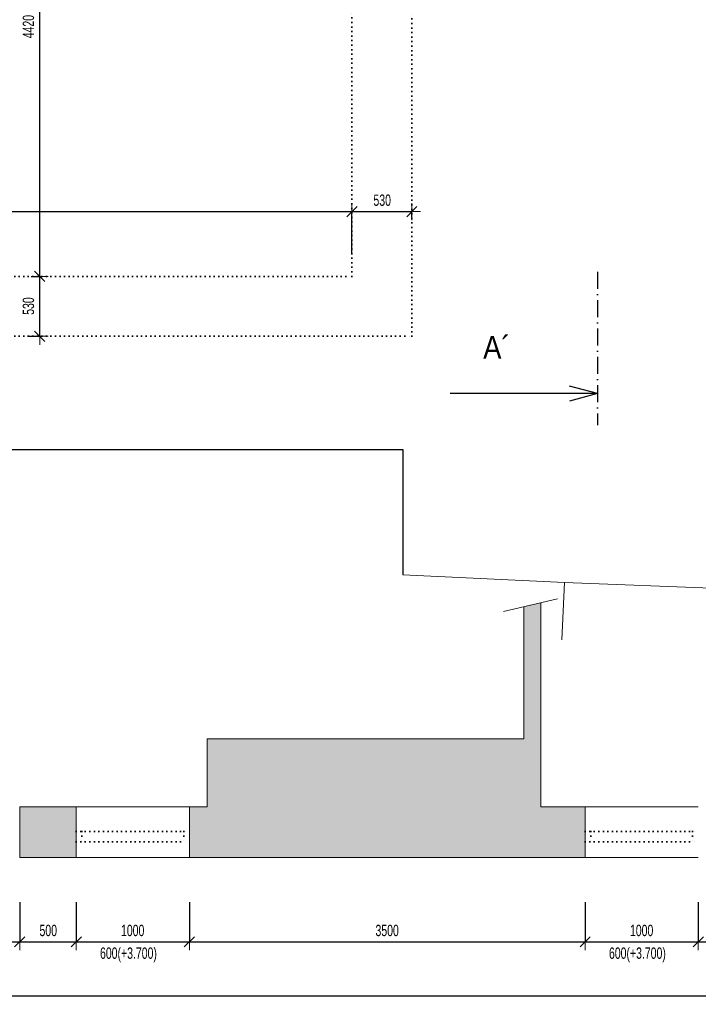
# Model space of a CAD drawing. Header units: millimetres. Extents: x -19215 to 25158, y -68454 to -42345.
# Tile 8 of 23: x -4165 to 1835, y -68454 to -59746. Entities that reach past the tile are written whole.
import ezdxf

# ---------------------------------------------------------------- set-up
doc = ezdxf.new("R2010")
doc.units = ezdxf.units.MM
doc.header["$PDMODE"] = 65
doc.linetypes.add('Cerchovana_1', pattern=[250, 150, -50, 0, -50])
doc.linetypes.add('Teckovana 0.5x_2', pattern=[40, 0, -40])
doc.layers.add('XR$1$1.NP - STÁVAJÍCÍ_1', color=7, linetype='Continuous', lineweight=25)
doc.layers.add('XR$2$1.NP - KOTY_1', color=7, linetype='Continuous', lineweight=25)
doc.styles.add('ARIAL', font='ARIAL.TTF')
doc.styles.add('ARIALNARROW', font='ARIALN.TTF')
doc.dimstyles.new('DIMSTYLE_3', dxfattribs={"dimtxt": 100, "dimasz": 150, "dimexe": 0, "dimexo": 0, "dimgap": 50, "dimtad": 2, "dimdec": 0, "dimrnd": 5, "dimdsep": 46, "dimtxsty": 'ARIALNARROW', "dimblk1": 'ALL_ML_STRICH', "dimblk2": 'ALL_ML_STRICH', "dimsah": 1, "dimcen": 0, "dimclrd": 96, "dimclre": 96, "dimclrt": 96, "dimadec": 0, "dimazin": 0, "dimtfac": 1, "dimtdec": 0, "dimtix": 1, "dimtmove": 2, "dimatfit": 3, "dimfxl": 0, "dimtzin": 0, "dimlwd": 0, "dimlwe": 13, "dimarcsym": 0})
doc.dimstyles.new('DIMSTYLE_9', dxfattribs={"dimtxt": 100, "dimasz": 150, "dimexe": 0, "dimexo": 0, "dimgap": 50, "dimtad": 2, "dimdec": 0, "dimrnd": 5, "dimzin": 12, "dimdsep": 46, "dimtxsty": 'ARIALNARROW', "dimblk1": 'ALL_ML_STRICH', "dimblk2": 'ALL_ML_STRICH', "dimsah": 1, "dimcen": 0, "dimclrd": 96, "dimclre": 96, "dimclrt": 96, "dimadec": 0, "dimazin": 0, "dimtfac": 1, "dimtdec": 0, "dimtix": 1, "dimtmove": 2, "dimatfit": 3, "dimfxl": 0, "dimtzin": 0, "dimlwd": 0, "dimlwe": 13, "dimarcsym": 0})

# ---------------------------------------------------------------- blocks, each defined once
blk = doc.blocks.new('ALL_ML_STRICH')
at = {"color": 0, "linetype": 'ByBlock', "lineweight": -2}
for p, q in [((-1, 0), (0.5, 0)), ((-0.3, -0.3), (0.3, 0.3)), ((0, -0.5), (0, 0.5))]:
    blk.add_line(p, q, dxfattribs=at)
blk = doc.blocks.new('*D18')
at = {"layer": 'DEFPOINTS', "color": 96, "linetype": 'Continuous', "lineweight": 13}
for p in [(-17937.8, -58429.8), (-17937.8, -59417.7), (-1227.8, -64073.2)]:
    blk.add_point(p, dxfattribs=at)
at = {"layer": 'XR$1$1.NP - STÁVAJÍCÍ_1', "color": 96, "linetype": 'Continuous', "lineweight": -2}
for p, q in [((-1227.8, -58710.4), (-1227.8, -59417.7)), ((-17937.8, -58914.4), (-17937.8, -59417.7)), ((-17937.8, -59417.7), (-1227.8, -59417.7))]:
    blk.add_line(p, q, dxfattribs=at)
at = {"layer": 'XR$1$1.NP - STÁVAJÍCÍ_1', "color": 96, "linetype": 'Continuous', "lineweight": 13, "xscale": 150, "yscale": 150, "zscale": 150, "rotation": 180}
blk.add_blockref('ALL_ML_STRICH', (-17937.8, -59417.7), dxfattribs=at)
at = {"layer": 'XR$1$1.NP - STÁVAJÍCÍ_1', "color": 96, "linetype": 'Continuous', "lineweight": 13, "xscale": 150, "yscale": 150, "zscale": 150}
blk.add_blockref('ALL_ML_STRICH', (-1227.8, -59417.7), dxfattribs=at)
at = {"layer": 'XR$1$1.NP - STÁVAJÍCÍ_1', "color": 96, "linetype": 'Continuous', "lineweight": 13, "insert": (-9587.5, -59317.7), "char_height": 100, "width": 405.714, "attachment_point": 5, "style": 'ARIALNARROW'}
blk.add_mtext('\\W0.81;\\A1;{16710}', dxfattribs=at)
blk = doc.blocks.new('*D46')
at = {"layer": 'DEFPOINTS', "color": 96, "linetype": 'Continuous', "lineweight": 13}
for p in [(-5165.3, -67156.7), (-4165.3, -67156.7), (-5165.3, -67901.9)]:
    blk.add_point(p, dxfattribs=at)
at = {"layer": 'XR$1$1.NP - STÁVAJÍCÍ_1', "color": 96, "linetype": 'Continuous', "lineweight": -2}
for p, q in [((-5165.3, -67550.7), (-5165.3, -67901.9)), ((-4165.3, -67550.7), (-4165.3, -67901.9)), ((-5165.3, -67901.9), (-4165.3, -67901.9))]:
    blk.add_line(p, q, dxfattribs=at)
at = {"layer": 'XR$1$1.NP - STÁVAJÍCÍ_1', "color": 96, "linetype": 'Continuous', "lineweight": 13, "xscale": 150, "yscale": 150, "zscale": 150, "rotation": 180}
blk.add_blockref('ALL_ML_STRICH', (-5165.3, -67901.9), dxfattribs=at)
at = {"layer": 'XR$1$1.NP - STÁVAJÍCÍ_1', "color": 96, "linetype": 'Continuous', "lineweight": 13, "xscale": 150, "yscale": 150, "zscale": 150}
blk.add_blockref('ALL_ML_STRICH', (-4165.3, -67901.9), dxfattribs=at)
at = {"layer": 'XR$1$1.NP - STÁVAJÍCÍ_1', "color": 96, "linetype": 'Continuous', "lineweight": 13, "insert": (-4666.4, -67801.9), "char_height": 100, "width": 324.571, "attachment_point": 5, "style": 'ARIALNARROW'}
blk.add_mtext('\\W0.81;\\A1;{1000}', dxfattribs=at)
at = {"layer": 'XR$1$1.NP - STÁVAJÍCÍ_1', "color": 96, "linetype": 'Continuous', "lineweight": 13, "insert": (-4955.2, -67951.9), "char_height": 100, "width": 5, "attachment_point": 1, "line_spacing_factor": 0.60241, "style": 'ARIALNARROW'}
blk.add_mtext('\\W0.81;600(+3.700)', dxfattribs=at)
blk = doc.blocks.new('*D47')
at = {"layer": 'DEFPOINTS', "color": 96, "linetype": 'Continuous', "lineweight": 13}
for p in [(-4165.3, -67156.7), (-3665.3, -67156.7), (-4165.3, -67901.9)]:
    blk.add_point(p, dxfattribs=at)
at = {"layer": 'XR$1$1.NP - STÁVAJÍCÍ_1', "color": 96, "linetype": 'Continuous', "lineweight": -2}
for p, q in [((-4165.3, -67550.7), (-4165.3, -67901.9)), ((-3665.3, -67550.7), (-3665.3, -67901.9)), ((-4165.3, -67901.9), (-3665.3, -67901.9))]:
    blk.add_line(p, q, dxfattribs=at)
at = {"layer": 'XR$1$1.NP - STÁVAJÍCÍ_1', "color": 96, "linetype": 'Continuous', "lineweight": 13, "xscale": 150, "yscale": 150, "zscale": 150, "rotation": 180}
blk.add_blockref('ALL_ML_STRICH', (-4165.3, -67901.9), dxfattribs=at)
at = {"layer": 'XR$1$1.NP - STÁVAJÍCÍ_1', "color": 96, "linetype": 'Continuous', "lineweight": 13, "xscale": 150, "yscale": 150, "zscale": 150}
blk.add_blockref('ALL_ML_STRICH', (-3665.3, -67901.9), dxfattribs=at)
at = {"layer": 'XR$1$1.NP - STÁVAJÍCÍ_1', "color": 96, "linetype": 'Continuous', "lineweight": 13, "insert": (-3912.8, -67801.9), "char_height": 100, "width": 243.429, "attachment_point": 5, "style": 'ARIALNARROW'}
blk.add_mtext('\\W0.81;\\A1;{500}', dxfattribs=at)
blk = doc.blocks.new('*D48')
at = {"layer": 'DEFPOINTS', "color": 96, "linetype": 'Continuous', "lineweight": 13}
for p in [(-3665.3, -67156.7), (-2665.3, -67156.7), (-3665.3, -67901.9)]:
    blk.add_point(p, dxfattribs=at)
at = {"layer": 'XR$1$1.NP - STÁVAJÍCÍ_1', "color": 96, "linetype": 'Continuous', "lineweight": -2}
for p, q in [((-3665.3, -67550.7), (-3665.3, -67901.9)), ((-2665.3, -67550.7), (-2665.3, -67901.9)), ((-3665.3, -67901.9), (-2665.3, -67901.9))]:
    blk.add_line(p, q, dxfattribs=at)
at = {"layer": 'XR$1$1.NP - STÁVAJÍCÍ_1', "color": 96, "linetype": 'Continuous', "lineweight": 13, "xscale": 150, "yscale": 150, "zscale": 150, "rotation": 180}
blk.add_blockref('ALL_ML_STRICH', (-3665.3, -67901.9), dxfattribs=at)
at = {"layer": 'XR$1$1.NP - STÁVAJÍCÍ_1', "color": 96, "linetype": 'Continuous', "lineweight": 13, "xscale": 150, "yscale": 150, "zscale": 150}
blk.add_blockref('ALL_ML_STRICH', (-2665.3, -67901.9), dxfattribs=at)
at = {"layer": 'XR$1$1.NP - STÁVAJÍCÍ_1', "color": 96, "linetype": 'Continuous', "lineweight": 13, "insert": (-3166.4, -67801.9), "char_height": 100, "width": 324.571, "attachment_point": 5, "style": 'ARIALNARROW'}
blk.add_mtext('\\W0.81;\\A1;{1000}', dxfattribs=at)
at = {"layer": 'XR$1$1.NP - STÁVAJÍCÍ_1', "color": 96, "linetype": 'Continuous', "lineweight": 13, "insert": (-3455.2, -67951.9), "char_height": 100, "width": 5, "attachment_point": 1, "line_spacing_factor": 0.60241, "style": 'ARIALNARROW'}
blk.add_mtext('\\W0.81;600(+3.700)', dxfattribs=at)
blk = doc.blocks.new('*D49')
at = {"layer": 'DEFPOINTS', "color": 96, "linetype": 'Continuous', "lineweight": 13}
for p in [(-2665.3, -67156.7), (834.7, -67156.7), (-2665.3, -67901.9)]:
    blk.add_point(p, dxfattribs=at)
at = {"layer": 'XR$1$1.NP - STÁVAJÍCÍ_1', "color": 96, "linetype": 'Continuous', "lineweight": -2}
for p, q in [((-2665.3, -67550.7), (-2665.3, -67901.9)), ((834.7, -67550.7), (834.7, -67901.9)), ((-2665.3, -67901.9), (834.7, -67901.9))]:
    blk.add_line(p, q, dxfattribs=at)
at = {"layer": 'XR$1$1.NP - STÁVAJÍCÍ_1', "color": 96, "linetype": 'Continuous', "lineweight": 13, "xscale": 150, "yscale": 150, "zscale": 150, "rotation": 180}
blk.add_blockref('ALL_ML_STRICH', (-2665.3, -67901.9), dxfattribs=at)
at = {"layer": 'XR$1$1.NP - STÁVAJÍCÍ_1', "color": 96, "linetype": 'Continuous', "lineweight": 13, "xscale": 150, "yscale": 150, "zscale": 150}
blk.add_blockref('ALL_ML_STRICH', (834.7, -67901.9), dxfattribs=at)
at = {"layer": 'XR$1$1.NP - STÁVAJÍCÍ_1', "color": 96, "linetype": 'Continuous', "lineweight": 13, "insert": (-916.4, -67801.9), "char_height": 100, "width": 324.571, "attachment_point": 5, "style": 'ARIALNARROW'}
blk.add_mtext('\\W0.81;\\A1;{3500}', dxfattribs=at)
blk = doc.blocks.new('*D50')
at = {"layer": 'DEFPOINTS', "color": 96, "linetype": 'Continuous', "lineweight": 13}
for p in [(834.7, -67156.7), (1834.7, -67156.7), (834.7, -67901.9)]:
    blk.add_point(p, dxfattribs=at)
at = {"layer": 'XR$1$1.NP - STÁVAJÍCÍ_1', "color": 96, "linetype": 'Continuous', "lineweight": -2}
for p, q in [((834.7, -67550.7), (834.7, -67901.9)), ((1834.7, -67550.7), (1834.7, -67901.9)), ((834.7, -67901.9), (1834.7, -67901.9))]:
    blk.add_line(p, q, dxfattribs=at)
at = {"layer": 'XR$1$1.NP - STÁVAJÍCÍ_1', "color": 96, "linetype": 'Continuous', "lineweight": 13, "xscale": 150, "yscale": 150, "zscale": 150, "rotation": 180}
blk.add_blockref('ALL_ML_STRICH', (834.7, -67901.9), dxfattribs=at)
at = {"layer": 'XR$1$1.NP - STÁVAJÍCÍ_1', "color": 96, "linetype": 'Continuous', "lineweight": 13, "xscale": 150, "yscale": 150, "zscale": 150}
blk.add_blockref('ALL_ML_STRICH', (1834.7, -67901.9), dxfattribs=at)
at = {"layer": 'XR$1$1.NP - STÁVAJÍCÍ_1', "color": 96, "linetype": 'Continuous', "lineweight": 13, "insert": (1333.6, -67801.9), "char_height": 100, "width": 324.571, "attachment_point": 5, "style": 'ARIALNARROW'}
blk.add_mtext('\\W0.81;\\A1;{1000}', dxfattribs=at)
at = {"layer": 'XR$1$1.NP - STÁVAJÍCÍ_1', "color": 96, "linetype": 'Continuous', "lineweight": 13, "insert": (1044.8, -67951.9), "char_height": 100, "width": 5, "attachment_point": 1, "line_spacing_factor": 0.60241, "style": 'ARIALNARROW'}
blk.add_mtext('\\W0.81;600(+3.700)', dxfattribs=at)
blk = doc.blocks.new('*D51')
at = {"layer": 'DEFPOINTS', "color": 96, "linetype": 'Continuous', "lineweight": 13}
for p in [(1834.7, -67156.7), (2334.7, -67156.7), (1834.7, -67901.9)]:
    blk.add_point(p, dxfattribs=at)
at = {"layer": 'XR$1$1.NP - STÁVAJÍCÍ_1', "color": 96, "linetype": 'Continuous', "lineweight": -2}
for p, q in [((1834.7, -67550.7), (1834.7, -67901.9)), ((2334.7, -67550.7), (2334.7, -67901.9)), ((1834.7, -67901.9), (2334.7, -67901.9))]:
    blk.add_line(p, q, dxfattribs=at)
at = {"layer": 'XR$1$1.NP - STÁVAJÍCÍ_1', "color": 96, "linetype": 'Continuous', "lineweight": 13, "xscale": 150, "yscale": 150, "zscale": 150, "rotation": 180}
blk.add_blockref('ALL_ML_STRICH', (1834.7, -67901.9), dxfattribs=at)
at = {"layer": 'XR$1$1.NP - STÁVAJÍCÍ_1', "color": 96, "linetype": 'Continuous', "lineweight": 13, "xscale": 150, "yscale": 150, "zscale": 150}
blk.add_blockref('ALL_ML_STRICH', (2334.7, -67901.9), dxfattribs=at)
at = {"layer": 'XR$1$1.NP - STÁVAJÍCÍ_1', "color": 96, "linetype": 'Continuous', "lineweight": 13, "insert": (2087.2, -67801.9), "char_height": 100, "width": 243.429, "attachment_point": 5, "style": 'ARIALNARROW'}
blk.add_mtext('\\W0.81;\\A1;{500}', dxfattribs=at)
blk = doc.blocks.new('*D68')
at = {"layer": 'DEFPOINTS', "color": 96, "linetype": 'Continuous', "lineweight": 13}
for p in [(-11957.8, -67156.7), (17627.2, -67156.7), (-11957.8, -68379.5)]:
    blk.add_point(p, dxfattribs=at)
at = {"layer": 'XR$1$1.NP - STÁVAJÍCÍ_1', "color": 96, "linetype": 'Continuous', "lineweight": -2}
for p, q in [((-11957.8, -68110.7), (-11957.8, -68379.5)), ((17627.2, -68144), (17627.2, -68379.5)), ((-11957.8, -68379.5), (17627.2, -68379.5))]:
    blk.add_line(p, q, dxfattribs=at)
at = {"layer": 'XR$1$1.NP - STÁVAJÍCÍ_1', "color": 96, "linetype": 'Continuous', "lineweight": 13, "xscale": 150, "yscale": 150, "zscale": 150, "rotation": 180}
blk.add_blockref('ALL_ML_STRICH', (-11957.8, -68379.5), dxfattribs=at)
at = {"layer": 'XR$1$1.NP - STÁVAJÍCÍ_1', "color": 96, "linetype": 'Continuous', "lineweight": 13, "xscale": 150, "yscale": 150, "zscale": 150}
blk.add_blockref('ALL_ML_STRICH', (17627.2, -68379.5), dxfattribs=at)
at = {"layer": 'XR$1$1.NP - STÁVAJÍCÍ_1', "color": 96, "linetype": 'Continuous', "lineweight": 13, "insert": (2830, -68279.5), "char_height": 100, "width": 405.714, "attachment_point": 5, "style": 'ARIALNARROW'}
blk.add_mtext('\\W0.81;\\A1;{29585}', dxfattribs=at)
blk = doc.blocks.new('*D176')
at = {"layer": 'DEFPOINTS', "color": 96, "linetype": 'Continuous', "lineweight": 13}
for p in [(-11427.8, -61443.6), (-11427.8, -61592.7), (-1227.8, -61921.8)]:
    blk.add_point(p, dxfattribs=at)
at = {"layer": 'XR$2$1.NP - KOTY_1', "color": 96, "linetype": 'Continuous', "lineweight": -2}
for p, q in [((-11427.8, -61492.7), (-11427.8, -61443.6)), ((-11427.8, -61443.6), (-1227.8, -61443.6)), ((-1227.8, -61821.8), (-1227.8, -61443.6))]:
    blk.add_line(p, q, dxfattribs=at)
at = {"layer": 'XR$2$1.NP - KOTY_1', "color": 96, "linetype": 'Continuous', "lineweight": 13, "xscale": 150, "yscale": 150, "zscale": 150, "rotation": 180}
blk.add_blockref('ALL_ML_STRICH', (-11427.8, -61443.6), dxfattribs=at)
at = {"layer": 'XR$2$1.NP - KOTY_1', "color": 96, "linetype": 'Continuous', "lineweight": 13, "xscale": 150, "yscale": 150, "zscale": 150}
blk.add_blockref('ALL_ML_STRICH', (-1227.8, -61443.6), dxfattribs=at)
at = {"layer": 'XR$2$1.NP - KOTY_1', "color": 96, "linetype": 'Continuous', "lineweight": 13, "insert": (-6332.5, -61343.6), "char_height": 100, "width": 405.714, "attachment_point": 5, "style": 'ARIALNARROW'}
blk.add_mtext('\\W0.81;\\A1;{10200}', dxfattribs=at)
blk = doc.blocks.new('*D265')
at = {"layer": 'DEFPOINTS', "color": 96, "linetype": 'Continuous', "lineweight": 13}
for p in [(-3963, -62016.7), (-3988, -62546.7), (-3988, -62546.7)]:
    blk.add_point(p, dxfattribs=at)
at = {"layer": 'XR$2$1.NP - KOTY_1', "color": 96, "linetype": 'Continuous', "lineweight": -2}
for p, q in [((-4063, -62016.7), (-3988, -62016.7)), ((-3988, -62546.7), (-3988, -62016.7)), ((-4088, -62546.7), (-3988, -62546.7))]:
    blk.add_line(p, q, dxfattribs=at)
at = {"layer": 'XR$2$1.NP - KOTY_1', "color": 96, "linetype": 'Continuous', "lineweight": 13, "xscale": 150, "yscale": 150, "zscale": 150}
for p, rotation in [((-3988, -62016.7), 90), ((-3988, -62546.7), 270)]:
    blk.add_blockref('ALL_ML_STRICH', p, dxfattribs=dict(at, rotation=rotation))
at = {"layer": 'XR$2$1.NP - KOTY_1', "color": 96, "linetype": 'Continuous', "lineweight": 13, "insert": (-4088, -62279.1), "char_height": 100, "width": 243.429, "attachment_point": 5, "rotation": 90, "style": 'ARIALNARROW'}
blk.add_mtext('\\W0.81;\\A1;{530}', dxfattribs=at)
blk = doc.blocks.new('*D266')
at = {"layer": 'DEFPOINTS', "color": 96, "linetype": 'Continuous', "lineweight": 13}
for p in [(-3963, -57596.7), (-3988, -62016.7), (-3963, -62016.7)]:
    blk.add_point(p, dxfattribs=at)
at = {"layer": 'XR$2$1.NP - KOTY_1', "color": 96, "linetype": 'Continuous', "lineweight": -2}
for p, q in [((-4063, -57596.7), (-3988, -57596.7)), ((-3988, -62016.7), (-3988, -57596.7)), ((-4063, -62016.7), (-3988, -62016.7))]:
    blk.add_line(p, q, dxfattribs=at)
at = {"layer": 'XR$2$1.NP - KOTY_1', "color": 96, "linetype": 'Continuous', "lineweight": 13, "xscale": 150, "yscale": 150, "zscale": 150}
for p, rotation in [((-3988, -57596.7), 90), ((-3988, -62016.7), 270)]:
    blk.add_blockref('ALL_ML_STRICH', p, dxfattribs=dict(at, rotation=rotation))
at = {"layer": 'XR$2$1.NP - KOTY_1', "color": 96, "linetype": 'Continuous', "lineweight": 13, "insert": (-4088, -59807.7), "char_height": 100, "width": 324.571, "attachment_point": 5, "rotation": 90, "style": 'ARIALNARROW'}
blk.add_mtext('\\W0.81;\\A1;{4420}', dxfattribs=at)
blk = doc.blocks.new('*D267')
at = {"layer": 'DEFPOINTS', "color": 96, "linetype": 'Continuous', "lineweight": 13}
for p in [(-1227.8, -61443.6), (-697.8, -61392), (-1227.8, -61921.8)]:
    blk.add_point(p, dxfattribs=at)
at = {"layer": 'XR$2$1.NP - KOTY_1', "color": 96, "linetype": 'Continuous', "lineweight": -2}
for p, q in [((-1227.8, -61821.8), (-1227.8, -61443.6)), ((-1227.8, -61443.6), (-697.8, -61443.6)), ((-697.8, -61492), (-697.8, -61443.6))]:
    blk.add_line(p, q, dxfattribs=at)
at = {"layer": 'XR$2$1.NP - KOTY_1', "color": 96, "linetype": 'Continuous', "lineweight": 13, "xscale": 150, "yscale": 150, "zscale": 150, "rotation": 180}
blk.add_blockref('ALL_ML_STRICH', (-1227.8, -61443.6), dxfattribs=at)
at = {"layer": 'XR$2$1.NP - KOTY_1', "color": 96, "linetype": 'Continuous', "lineweight": 13, "xscale": 150, "yscale": 150, "zscale": 150}
blk.add_blockref('ALL_ML_STRICH', (-697.8, -61443.6), dxfattribs=at)
at = {"layer": 'XR$2$1.NP - KOTY_1', "color": 96, "linetype": 'Continuous', "lineweight": 13, "insert": (-960.3, -61343.6), "char_height": 100, "width": 243.429, "attachment_point": 5, "style": 'ARIALNARROW'}
blk.add_mtext('\\W0.81;\\A1;{530}', dxfattribs=at)

msp = doc.modelspace()

# ---------------------------------------------------------------- hatches: boundary and pattern name
at = {"layer": 'XR$1$1.NP - STÁVAJÍCÍ_1', "linetype": 'Continuous', "lineweight": 13}
for points in [[(-2665.3, -67156.7), (834.7, -67156.7), (834.7, -66706.7), (442.2, -66706.7), (442.2, -64902.6), (292.2, -64938.5), (292.2, -66106.7), (-2507.8, -66106.7), (-2507.8, -66706.7), (-2665.3, -66706.7)], [(-4165.3, -67156.7), (-3665.3, -67156.7), (-3665.3, -66706.7), (-4165.3, -66706.7)]]:
    msp.add_hatch(color=254, dxfattribs=at).paths.add_polyline_path(points)

# ---------------------------------------------------------------- linework, layer by layer
at = {"layer": 'XR$1$1.NP - STÁVAJÍCÍ_1', "color": 7, "linetype": 'Teckovana 0.5x_2', "lineweight": 35}
for p, q in [((-1227.8, -62016.7), (-1227.8, -59666.7)), ((-697.8, -62546.7), (-697.8, -59666.7)), ((-11427.8, -62016.7), (-1227.8, -62016.7)), ((-11427.8, -62546.7), (-697.8, -62546.7)), ((-3665.3, -66926.7), (-2665.3, -66926.7)), ((-3615.3, -66926.7), (-3615.3, -67016.7)), ((-2715.3, -66926.7), (-2715.3, -67016.7)), ((834.7, -66926.7), (1834.7, -66926.7)), ((884.7, -66926.7), (884.7, -67016.7)), ((1784.7, -66926.7), (1784.7, -67016.7)), ((-3665.3, -67016.7), (-2665.3, -67016.7)), ((834.7, -67016.7), (1834.7, -67016.7))]:
    msp.add_line(p, q, dxfattribs=at)
at = {"layer": 'XR$1$1.NP - STÁVAJÍCÍ_1', "color": 96, "linetype": 'Cerchovana_1', "lineweight": 25}
msp.add_line((944.7, -61977.6), (944.7, -63333.4), dxfattribs=at)
at = {"layer": 'XR$1$1.NP - STÁVAJÍCÍ_1', "color": 96, "linetype": 'Continuous', "lineweight": 25}
for q in [(695.5, -62987.1), (-359.9, -63053.1), (695.5, -63119.1)]:
    msp.add_line((944.7, -63053.1), q, dxfattribs=at)
at = {"layer": 'XR$1$1.NP - STÁVAJÍCÍ_1', "color": 250, "linetype": 'Continuous', "lineweight": 25}
for p, q in [((-5085.6, -63546.7), (-777.8, -63546.7)), ((-777.8, -63546.7), (-777.8, -64655.7))]:
    msp.add_line(p, q, dxfattribs=at)
at = {"layer": 'XR$1$1.NP - STÁVAJÍCÍ_1', "color": 250, "linetype": 'Continuous', "lineweight": 13}
for p, q in [((-777.8, -64655.7), (651.5, -64722.5)), ((651.5, -64722.5), (627.8, -65232)), ((4334.8, -64868.2), (651.5, -64722.5)), ((-3665.3, -66706.7), (-2665.3, -66706.7)), ((834.7, -66706.7), (1834.7, -66706.7)), ((-3665.3, -67156.7), (-2665.3, -67156.7)), ((834.7, -67156.7), (1834.7, -67156.7))]:
    msp.add_line(p, q, dxfattribs=at)
at = {"layer": 'XR$1$1.NP - STÁVAJÍCÍ_1', "color": 7, "linetype": 'Continuous', "lineweight": 13}
msp.add_line((590.7, -64867.2), (111.2, -64981.7), dxfattribs=at)
at = {"layer": 'XR$1$1.NP - STÁVAJÍCÍ_1', "color": 250, "linetype": 'Continuous', "lineweight": 18}
for p, q in [((292.2, -66106.7), (292.2, -64938.5)), ((442.2, -64902.6), (442.2, -66706.7)), ((-2507.8, -66706.7), (-2507.8, -66106.7)), ((-2507.8, -66106.7), (292.2, -66106.7)), ((-4165.3, -66706.7), (-4165.3, -67156.7)), ((-3665.3, -66706.7), (-4165.3, -66706.7)), ((-3665.3, -66706.7), (-3665.3, -67156.7)), ((-2665.3, -66706.7), (-2665.3, -67156.7)), ((-2507.8, -66706.7), (-2665.3, -66706.7)), ((834.7, -66706.7), (442.2, -66706.7)), ((834.7, -66706.7), (834.7, -67156.7)), ((-3665.3, -67156.7), (-4165.3, -67156.7)), ((834.7, -67156.7), (-2665.3, -67156.7))]:
    msp.add_line(p, q, dxfattribs=at)

# ---------------------------------------------------------------- texts
at = {"layer": 'XR$1$1.NP - STÁVAJÍCÍ_1', "color": 96, "linetype": 'Continuous', "lineweight": 35, "insert": (-67, -62543.1), "char_height": 200, "width": 328.528, "attachment_point": 1, "style": 'ARIAL'}
msp.add_mtext('\\W0.86;A´', dxfattribs=at)

# ---------------------------------------------------------------- dimensions: what is measured, and where the dimension line sits
at = {"layer": 'XR$1$1.NP - STÁVAJÍCÍ_1', "color": 96, "linetype": 'Continuous', "lineweight": 13}
for base, p1, p2, dimstyle, picture, middle in [((-1227.8, -59417.7), (-17937.8, -58914.4), (-1227.8, -58710.4), 'DIMSTYLE_3', '*D18', (-9587.5, -59317.7)), ((17627.2, -68379.5), (-11957.8, -68110.7), (17627.2, -68144), 'DIMSTYLE_9', '*D68', (2830, -68279.5)), ((-3665.3, -67901.9), (-4165.3, -67550.7), (-3665.3, -67550.7), 'DIMSTYLE_9', '*D47', (-3912.8, -67801.9)), ((834.7, -67901.9), (-2665.3, -67550.7), (834.7, -67550.7), 'DIMSTYLE_9', '*D49', (-916.4, -67801.9)), ((2334.7, -67901.9), (1834.7, -67550.7), (2334.7, -67550.7), 'DIMSTYLE_9', '*D51', (2087.2, -67801.9))]:
    dim = msp.add_linear_dim(base=base, p1=p1, p2=p2, dimstyle=dimstyle, override={"dimpost": '<>', "dimclrd": 96, "dimclre": 96, "dimclrt": 96, "dimlwd": 0, "dimlwe": 13}, dxfattribs=at)
    dim.commit()
    dim.dimension.update_dxf_attribs({"geometry": picture, "text_midpoint": middle, "dimtype": 160})
for base, p1, p2, picture, middle in [((-4165.3, -67901.9), (-5165.3, -67550.7), (-4165.3, -67550.7), '*D46', (-4666.4, -67801.9)), ((-2665.3, -67901.9), (-3665.3, -67550.7), (-2665.3, -67550.7), '*D48', (-3166.4, -67801.9)), ((1834.7, -67901.9), (834.7, -67550.7), (1834.7, -67550.7), '*D50', (1333.6, -67801.9))]:
    dim = msp.add_linear_dim(base=base, p1=p1, p2=p2, text='<>\\X\\W0.81;600(+3.700)', dimstyle='DIMSTYLE_9', override={"dimpost": '<>', "dimclrd": 96, "dimclre": 96, "dimclrt": 96, "dimlwd": 0, "dimlwe": 13}, dxfattribs=at)
    dim.commit()
    dim.dimension.update_dxf_attribs({"geometry": picture, "text_midpoint": middle, "dimtype": 160})
at = {"layer": 'XR$2$1.NP - KOTY_1', "color": 96, "linetype": 'Continuous', "lineweight": 13}
for base, p1, p2, picture, middle in [((-3988, -57596.7), (-4063, -62016.7), (-4063, -57596.7), '*D266', (-4088, -59807.7)), ((-3988, -62016.7), (-4088, -62546.7), (-4063, -62016.7), '*D265', (-4088, -62279.1))]:
    dim = msp.add_linear_dim(base=base, p1=p1, p2=p2, angle=90, dimstyle='DIMSTYLE_3', override={"dimpost": '<>', "dimclrd": 96, "dimclre": 96, "dimclrt": 96, "dimlwd": 0, "dimlwe": 13}, dxfattribs=at)
    dim.commit()
    dim.dimension.update_dxf_attribs({"geometry": picture, "text_midpoint": middle, "dimtype": 160})
for base, p1, p2, picture, middle in [((-1227.8, -61443.6), (-11427.8, -61492.7), (-1227.8, -61821.8), '*D176', (-6332.5, -61343.6)), ((-697.8, -61443.6), (-1227.8, -61821.8), (-697.8, -61492), '*D267', (-960.3, -61343.6))]:
    dim = msp.add_linear_dim(base=base, p1=p1, p2=p2, dimstyle='DIMSTYLE_3', override={"dimpost": '<>', "dimclrd": 96, "dimclre": 96, "dimclrt": 96, "dimlwd": 0, "dimlwe": 13}, dxfattribs=at)
    dim.commit()
    dim.dimension.update_dxf_attribs({"geometry": picture, "text_midpoint": middle, "dimtype": 160})

doc.saveas('drawing.dxf')
